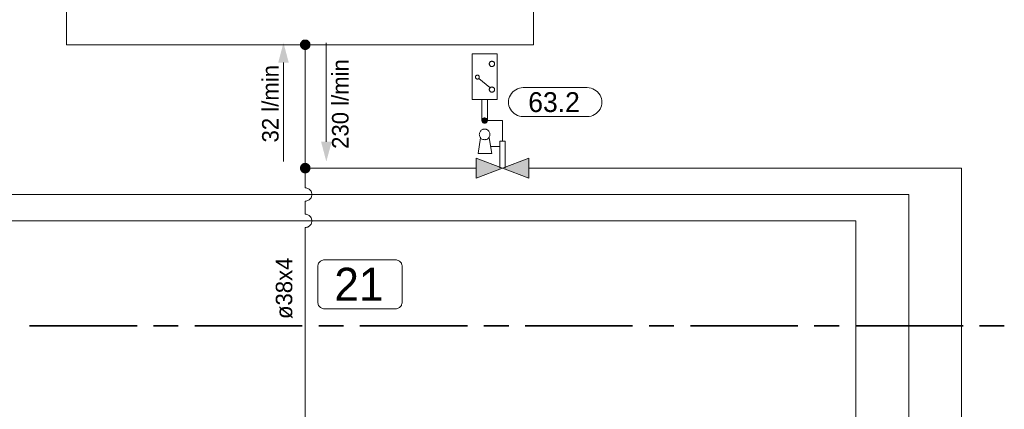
# Model space of a CAD drawing. Header units: millimetres. Extents: x 0 to 138, y 0 to 47.
# Tile 110 of 165: x 31.19 to 35.89, y 31.97 to 33.82. Entities that reach past the tile are written whole.
import ezdxf

# ---------------------------------------------------------------- set-up
doc = ezdxf.new("R2010")
doc.units = ezdxf.units.MM
for name, color, linetype in [('PDF_Geomertry', 7, 'Continuous'), ('PDF_Solid Fills', 7, 'Continuous'), ('PDF_Text', 7, 'Continuous')]:
    doc.layers.add(name, color=color, linetype=linetype)
doc.styles.add('PDF Arial', font='txt')

msp = doc.modelspace()

# ---------------------------------------------------------------- hatches: boundary and pattern name
at = {"layer": 'PDF_Solid Fills', "transparency": 33554559}
for points in [[(32.5543, 33.7013), (32.5293, 33.7049), (32.5299, 33.7082)], [(32.5543, 33.7013), (32.5293, 33.7013), (32.5293, 33.7049)], [(32.5543, 33.7013), (32.5293, 33.6985), (32.5293, 33.7013)], [(32.5543, 33.7013), (32.5299, 33.6951), (32.5293, 33.6985)], [(32.5543, 33.7013), (32.5299, 33.7082), (32.5313, 33.711)], [(32.5543, 33.7013), (32.5313, 33.6915), (32.5299, 33.6951)], [(32.5543, 33.7013), (32.5313, 33.711), (32.5326, 33.7138)], [(32.5543, 33.7013), (32.5326, 33.6887), (32.5313, 33.6915)], [(32.5543, 33.7013), (32.5326, 33.7138), (32.5349, 33.7165)], [(32.5543, 33.7013), (32.5349, 33.686), (32.5326, 33.6887)], [(32.5543, 33.7013), (32.5349, 33.7165), (32.5368, 33.7193)], [(32.5543, 33.7013), (32.5368, 33.684), (32.5349, 33.686)], [(32.5543, 33.7013), (32.5368, 33.7193), (32.539, 33.7215)], [(32.5543, 33.7013), (32.539, 33.6818), (32.5368, 33.684)], [(32.5543, 33.7013), (32.539, 33.7215), (32.5418, 33.7235)], [(32.5543, 33.7013), (32.5418, 33.6799), (32.539, 33.6818)], [(32.5543, 33.7013), (32.5418, 33.7235), (32.5446, 33.7249)], [(32.5543, 33.7013), (32.5446, 33.6785), (32.5418, 33.6799)], [(32.5543, 33.7013), (32.5446, 33.7249), (32.5479, 33.7257)], [(32.5543, 33.7013), (32.5479, 33.6771), (32.5446, 33.6785)], [(32.5543, 33.7013), (32.5479, 33.7257), (32.5515, 33.7263)], [(32.5543, 33.7013), (32.5515, 33.6763), (32.5479, 33.6771)], [(32.5543, 33.7013), (32.5515, 33.7263), (32.5543, 33.7263)], [(32.5543, 33.7013), (32.5543, 33.6763), (32.5515, 33.6763)], [(32.5543, 33.7013), (32.5576, 33.7263), (32.5612, 33.7257)], [(32.5543, 33.7013), (32.5543, 33.7263), (32.5576, 33.7263)], [(32.5543, 33.7013), (32.5612, 33.7257), (32.564, 33.7249)], [(32.5543, 33.7013), (32.564, 33.7249), (32.5668, 33.7235)], [(32.5543, 33.7013), (32.5668, 33.7235), (32.5696, 33.7215)], [(32.5543, 33.7013), (32.5696, 33.7215), (32.5724, 33.7193)], [(32.5543, 33.7013), (32.5724, 33.7193), (32.5743, 33.7165)], [(32.5543, 33.7013), (32.5743, 33.7165), (32.5765, 33.7138)], [(32.5543, 33.7013), (32.5765, 33.7138), (32.5779, 33.711)], [(32.5543, 33.7013), (32.5779, 33.711), (32.5785, 33.7082)], [(32.5543, 33.7013), (32.5785, 33.7082), (32.5793, 33.7049)], [(32.5543, 33.7013), (32.5793, 33.7049), (32.5799, 33.7013)], [(32.5543, 33.7013), (32.5576, 33.6763), (32.5543, 33.6763)], [(32.5543, 33.7013), (32.5612, 33.6771), (32.5576, 33.6763)], [(32.5543, 33.7013), (32.564, 33.6785), (32.5612, 33.6771)], [(32.5543, 33.7013), (32.5668, 33.6799), (32.564, 33.6785)], [(32.5543, 33.7013), (32.5696, 33.6818), (32.5668, 33.6799)], [(32.5543, 33.7013), (32.5724, 33.684), (32.5696, 33.6818)], [(32.5543, 33.7013), (32.5743, 33.686), (32.5724, 33.684)], [(32.5543, 33.7013), (32.5765, 33.6887), (32.5743, 33.686)], [(32.5543, 33.7013), (32.5779, 33.6915), (32.5765, 33.6887)], [(32.5543, 33.7013), (32.5785, 33.6951), (32.5779, 33.6915)], [(32.5543, 33.7013), (32.5793, 33.6985), (32.5785, 33.6951)], [(32.5543, 33.7013), (32.5799, 33.7013), (32.5793, 33.6985)], [(33.4099, 33.3401), (33.3965, 33.3401), (33.3974, 33.3415)], [(33.4099, 33.3401), (33.3974, 33.3382), (33.3965, 33.3401)], [(33.4099, 33.3401), (33.3974, 33.3429), (33.3979, 33.3451)], [(33.4099, 33.3401), (33.3974, 33.3415), (33.3974, 33.3429)], [(33.4099, 33.3401), (33.3974, 33.3368), (33.3974, 33.3382)], [(33.4099, 33.3401), (33.3979, 33.3354), (33.3974, 33.3368)], [(33.4099, 33.3401), (33.3979, 33.3451), (33.3988, 33.3465)], [(33.4099, 33.3401), (33.3988, 33.334), (33.3979, 33.3354)], [(33.4099, 33.3401), (33.3988, 33.3465), (33.3993, 33.3479)], [(33.4099, 33.3401), (33.3993, 33.3326), (33.3988, 33.334)], [(33.4099, 33.3401), (33.3993, 33.3479), (33.4007, 33.3493)], [(33.4099, 33.3401), (33.4007, 33.3313), (33.3993, 33.3326)], [(33.4099, 33.3401), (33.4007, 33.3493), (33.4021, 33.3499)], [(33.4099, 33.3401), (33.4021, 33.3299), (33.4007, 33.3313)], [(33.4099, 33.3401), (33.4021, 33.3499), (33.4029, 33.3507)], [(33.4099, 33.3401), (33.4029, 33.329), (33.4021, 33.3299)], [(33.4099, 33.3401), (33.4029, 33.3507), (33.4049, 33.3513)], [(33.4099, 33.3401), (33.4049, 33.3285), (33.4029, 33.329)], [(33.4099, 33.3401), (33.4049, 33.3513), (33.4063, 33.3521)], [(33.4099, 33.3401), (33.4063, 33.3276), (33.4049, 33.3285)], [(33.4099, 33.3401), (33.4063, 33.3521), (33.4076, 33.3526)], [(33.4099, 33.3401), (33.4076, 33.3276), (33.4063, 33.3276)], [(33.4099, 33.3401), (33.4076, 33.3526), (33.4099, 33.3526)], [(33.4099, 33.3401), (33.4099, 33.3276), (33.4076, 33.3276)], [(33.4099, 33.3401), (33.4113, 33.3526), (33.4126, 33.3521)], [(33.4099, 33.3401), (33.4099, 33.3526), (33.4113, 33.3526)], [(33.4099, 33.3401), (33.4126, 33.3521), (33.414, 33.3513)], [(33.4099, 33.3401), (33.414, 33.3513), (33.416, 33.3507)], [(33.4099, 33.3401), (33.416, 33.3507), (33.4174, 33.3499)], [(33.4099, 33.3401), (33.4174, 33.3499), (33.4182, 33.3493)], [(33.4099, 33.3401), (33.4182, 33.3493), (33.4196, 33.3479)], [(33.4099, 33.3401), (33.4196, 33.3479), (33.4201, 33.3465)], [(33.4099, 33.3401), (33.4201, 33.3465), (33.421, 33.3451)], [(33.4099, 33.3401), (33.421, 33.3451), (33.4215, 33.3429)], [(33.4099, 33.3401), (33.4215, 33.3429), (33.4215, 33.3415)], [(33.4099, 33.3401), (33.4215, 33.3415), (33.4224, 33.3401)], [(33.4099, 33.3401), (33.4113, 33.3276), (33.4099, 33.3276)], [(33.4099, 33.3401), (33.4126, 33.3276), (33.4113, 33.3276)], [(33.4099, 33.3401), (33.414, 33.3285), (33.4126, 33.3276)], [(33.4099, 33.3401), (33.416, 33.329), (33.414, 33.3285)], [(33.4099, 33.3401), (33.4174, 33.3299), (33.416, 33.329)], [(33.4099, 33.3401), (33.4182, 33.3313), (33.4174, 33.3299)], [(33.4099, 33.3401), (33.4196, 33.3326), (33.4182, 33.3313)], [(33.4099, 33.3401), (33.4201, 33.334), (33.4196, 33.3326)], [(33.4099, 33.3401), (33.421, 33.3354), (33.4201, 33.334)], [(33.4099, 33.3401), (33.4215, 33.3368), (33.421, 33.3354)], [(33.4099, 33.3401), (33.4215, 33.3382), (33.4215, 33.3368)], [(33.4099, 33.3401), (33.4224, 33.3401), (33.4215, 33.3382)], [(32.5543, 33.1138), (32.5349, 33.129), (32.5368, 33.1313)], [(32.5543, 33.1138), (32.5368, 33.1313), (32.539, 33.134)], [(32.5543, 33.1138), (32.539, 33.134), (32.5418, 33.1354)], [(32.5543, 33.1138), (32.5418, 33.1354), (32.5446, 33.1368)], [(32.5543, 33.1138), (32.5446, 33.1368), (32.5479, 33.1382)], [(32.5543, 33.1138), (32.5479, 33.1382), (32.5515, 33.1388)], [(32.5543, 33.1138), (32.5515, 33.1388), (32.5543, 33.1388)], [(32.5543, 33.1138), (32.5576, 33.1388), (32.5612, 33.1382)], [(32.5543, 33.1138), (32.5543, 33.1388), (32.5576, 33.1388)], [(32.5543, 33.1138), (32.5612, 33.1382), (32.564, 33.1368)], [(32.5543, 33.1138), (32.564, 33.1368), (32.5668, 33.1354)], [(32.5543, 33.1138), (32.5668, 33.1354), (32.5696, 33.134)], [(32.5543, 33.1138), (32.5696, 33.134), (32.5724, 33.1313)], [(32.5543, 33.1138), (32.5724, 33.1313), (32.5743, 33.129)], [(32.5543, 33.1138), (32.5293, 33.1174), (32.5299, 33.1201)], [(32.5543, 33.1138), (32.5293, 33.1138), (32.5293, 33.1174)], [(32.5543, 33.1138), (32.5293, 33.1104), (32.5293, 33.1138)], [(32.5543, 33.1138), (32.5299, 33.1068), (32.5293, 33.1104)], [(32.5543, 33.1138), (32.5299, 33.1201), (32.5313, 33.1235)], [(32.5543, 33.1138), (32.5313, 33.104), (32.5299, 33.1068)], [(32.5543, 33.1138), (32.5313, 33.1235), (32.5326, 33.1263)], [(32.5543, 33.1138), (32.5326, 33.1013), (32.5313, 33.104)], [(32.5543, 33.1138), (32.5326, 33.1263), (32.5349, 33.129)], [(32.5543, 33.1138), (32.5349, 33.0985), (32.5326, 33.1013)], [(32.5543, 33.1138), (32.5368, 33.0957), (32.5349, 33.0985)], [(32.5543, 33.1138), (32.539, 33.0937), (32.5368, 33.0957)], [(32.5543, 33.1138), (32.5418, 33.0915), (32.539, 33.0937)], [(32.5543, 33.1138), (32.5446, 33.0901), (32.5418, 33.0915)], [(32.5543, 33.1138), (32.5479, 33.0896), (32.5446, 33.0901)], [(32.5543, 33.1138), (32.5515, 33.0888), (32.5479, 33.0896)], [(32.5543, 33.1138), (32.5543, 33.0888), (32.5515, 33.0888)], [(32.5543, 33.1138), (32.5743, 33.129), (32.5765, 33.1263)], [(32.5543, 33.1138), (32.5765, 33.1263), (32.5779, 33.1235)], [(32.5543, 33.1138), (32.5779, 33.1235), (32.5785, 33.1201)], [(32.5543, 33.1138), (32.5785, 33.1201), (32.5793, 33.1174)], [(32.5543, 33.1138), (32.5793, 33.1174), (32.5799, 33.1138)], [(32.5543, 33.1138), (32.5576, 33.0888), (32.5543, 33.0888)], [(32.5543, 33.1138), (32.5612, 33.0896), (32.5576, 33.0888)], [(32.5543, 33.1138), (32.564, 33.0901), (32.5612, 33.0896)], [(32.5543, 33.1138), (32.5668, 33.0915), (32.564, 33.0901)], [(32.5543, 33.1138), (32.5696, 33.0937), (32.5668, 33.0915)], [(32.5543, 33.1138), (32.5724, 33.0957), (32.5696, 33.0937)], [(32.5543, 33.1138), (32.5743, 33.0985), (32.5724, 33.0957)], [(32.5543, 33.1138), (32.5765, 33.1013), (32.5743, 33.0985)], [(32.5543, 33.1138), (32.5779, 33.104), (32.5765, 33.1013)], [(32.5543, 33.1138), (32.5785, 33.1068), (32.5779, 33.104)], [(32.5543, 33.1138), (32.5793, 33.1104), (32.5785, 33.1068)], [(32.5543, 33.1138), (32.5799, 33.1138), (32.5793, 33.1104)]]:
    msp.add_hatch(color=256, dxfattribs=at).paths.add_polyline_path(points)

# ---------------------------------------------------------------- linework, layer by layer
at = {"layer": 'PDF_Geomertry', "lineweight": 15}
for points in [[(31.4168, 33.8679), (31.4168, 33.7013), (32.5543, 33.7013), (33.6418, 33.7013), (33.6418, 33.8679)], [(33.3688, 33.1138), (32.5543, 33.1138), (32.5543, 33.7013)], [(32.6549, 33.711), (32.6549, 33.2396)], [(32.4507, 33.1451), (32.4507, 33.6165)], [(33.4349, 33.4971), (33.3813, 33.541)], [(33.3965, 33.441), (33.3965, 33.3401)], [(33.4224, 33.3401), (33.4224, 33.441)], [(33.4099, 33.3401), (33.4946, 33.3401), (33.4946, 33.2424)], [(33.3904, 33.2582), (33.3779, 33.1826), (33.4438, 33.1826), (33.4313, 33.2582)], [(33.4821, 33.1138), (33.4821, 33.2424), (33.5071, 33.2424), (33.5071, 33.1138)], [(33.4376, 33.2174), (33.4821, 33.2174)], [(32.5543, 33.0193), (32.5543, 33.1138)], [(35.6821, 30.5138), (35.6821, 33.1138), (33.6201, 33.1138)], [(32.5543, 32.8937), (32.5543, 32.9568), (32.5585, 32.9568), (32.5626, 32.9576), (32.5668, 32.959), (32.5701, 32.961), (32.5737, 32.9632), (32.5765, 32.966), (32.5793, 32.9687), (32.5821, 32.9721), (32.5835, 32.9757), (32.5849, 32.9799), (32.5854, 32.984), (32.5863, 32.9882), (32.5854, 32.9924), (32.5849, 32.9957), (32.5835, 32.9999), (32.5821, 33.0035), (32.5793, 33.0068), (32.5765, 33.0104), (32.5737, 33.0132), (32.5701, 33.0151), (32.5668, 33.0174), (32.5626, 33.0179), (32.5585, 33.0193), (32.5543, 33.0193), (32.5585, 33.0193), (32.5626, 33.0179), (32.5668, 33.0174), (32.5701, 33.0151), (32.5737, 33.0132), (32.5765, 33.0104), (32.5793, 33.0068), (32.5821, 33.0035), (32.5835, 32.9999), (32.5849, 32.9957), (32.5854, 32.9924), (32.5863, 32.9882), (32.5854, 32.984), (32.5849, 32.9799), (32.5835, 32.9757), (32.5821, 32.9721), (32.5793, 32.9687), (32.5765, 32.966), (32.5737, 32.9632), (32.5701, 32.961), (32.5668, 32.959), (32.5626, 32.9576), (32.5585, 32.9568), (32.5543, 32.9568)], [(35.4307, 30.5138), (35.4307, 32.9882), (30.7279, 32.9882)], [(27.2076, 32.8624), (35.1793, 32.8624), (35.1793, 30.5138)], [(32.5543, 31.5424), (32.5543, 32.8304), (32.5585, 32.8313), (32.5626, 32.8318), (32.5668, 32.8332), (32.5701, 32.8354), (32.5737, 32.8374), (32.5765, 32.8401), (32.5793, 32.8429), (32.5821, 32.8465), (32.5835, 32.8499), (32.5849, 32.854), (32.5854, 32.8582), (32.5863, 32.8624), (32.5854, 32.8665), (32.5849, 32.8701), (32.5835, 32.8743), (32.5821, 32.8776), (32.5793, 32.8813), (32.5765, 32.8846), (32.5737, 32.8874), (32.5701, 32.8896), (32.5668, 32.8915), (32.5626, 32.8924), (32.5585, 32.8937), (32.5543, 32.8937), (32.5585, 32.8937), (32.5626, 32.8924), (32.5668, 32.8915), (32.5701, 32.8896), (32.5737, 32.8874), (32.5765, 32.8846), (32.5793, 32.8813), (32.5821, 32.8776), (32.5835, 32.8743), (32.5849, 32.8701), (32.5854, 32.8665), (32.5863, 32.8624), (32.5854, 32.8582), (32.5849, 32.854), (32.5835, 32.8499), (32.5821, 32.8465), (32.5793, 32.8429), (32.5765, 32.8401), (32.5737, 32.8374), (32.5701, 32.8354), (32.5668, 32.8332), (32.5626, 32.8318), (32.5585, 32.8313), (32.5543, 32.8304)]]:
    msp.add_lwpolyline(points, dxfattribs=at)
at = {"layer": 'PDF_Geomertry', "lineweight": 0}
for points in [[(32.5418, 33.7013), (32.5418, 33.6999), (32.5424, 33.6985), (32.5432, 33.6965), (32.5437, 33.6951), (32.5446, 33.6938), (32.546, 33.6924), (32.5465, 33.6915), (32.5479, 33.691), (32.5493, 33.6901), (32.5515, 33.6896), (32.5529, 33.6887), (32.5543, 33.6887), (32.5563, 33.6887), (32.5576, 33.6896), (32.559, 33.6901), (32.5604, 33.691), (32.5618, 33.6915), (32.5632, 33.6924), (32.5646, 33.6938), (32.5654, 33.6951), (32.566, 33.6965), (32.5668, 33.6985), (32.5668, 33.6999), (32.5668, 33.7013), (32.5668, 33.7035), (32.5668, 33.7049), (32.566, 33.7063), (32.5654, 33.7076), (32.5646, 33.709), (32.5632, 33.7104), (32.5618, 33.7118), (32.5604, 33.7124), (32.559, 33.7132), (32.5576, 33.7138), (32.5563, 33.7138), (32.5543, 33.7138), (32.5529, 33.7138), (32.5515, 33.7138), (32.5493, 33.7132), (32.5479, 33.7124), (32.5465, 33.7118), (32.546, 33.7104), (32.5446, 33.709), (32.5437, 33.7076), (32.5432, 33.7063), (32.5424, 33.7049), (32.5418, 33.7035), (32.5418, 33.7013)], [(33.4029, 33.3401), (33.4035, 33.3396), (33.4035, 33.3382), (33.4035, 33.3374), (33.4043, 33.3368), (33.4043, 33.336), (33.4049, 33.3354), (33.4057, 33.3354), (33.4063, 33.3346), (33.4071, 33.334), (33.4076, 33.334), (33.4085, 33.334), (33.4099, 33.334), (33.4104, 33.334), (33.4113, 33.334), (33.4118, 33.334), (33.4126, 33.3346), (33.4132, 33.3354), (33.414, 33.3354), (33.4146, 33.336), (33.4146, 33.3368), (33.4154, 33.3374), (33.4154, 33.3382), (33.416, 33.3396), (33.416, 33.3401), (33.416, 33.341), (33.4154, 33.3415), (33.4154, 33.3424), (33.4146, 33.3429), (33.4146, 33.3437), (33.414, 33.3443), (33.4132, 33.3451), (33.4126, 33.3457), (33.4118, 33.3457), (33.4113, 33.3457), (33.4104, 33.3465), (33.4099, 33.3465), (33.4085, 33.3465), (33.4076, 33.3457), (33.4071, 33.3457), (33.4063, 33.3457), (33.4057, 33.3451), (33.4049, 33.3443), (33.4043, 33.3437), (33.4043, 33.3429), (33.4035, 33.3424), (33.4035, 33.3415), (33.4035, 33.341), (33.4029, 33.3401)], [(32.5418, 33.1138), (32.5418, 33.1118), (32.5424, 33.1104), (32.5432, 33.109), (32.5437, 33.1076), (32.5446, 33.1063), (32.546, 33.1049), (32.5465, 33.1035), (32.5479, 33.1026), (32.5493, 33.1021), (32.5515, 33.1013), (32.5529, 33.1013), (32.5543, 33.1013), (32.5563, 33.1013), (32.5576, 33.1013), (32.559, 33.1021), (32.5604, 33.1026), (32.5618, 33.1035), (32.5632, 33.1049), (32.5646, 33.1063), (32.5654, 33.1076), (32.566, 33.109), (32.5668, 33.1104), (32.5668, 33.1118), (32.5668, 33.1138), (32.5668, 33.1151), (32.5668, 33.1174), (32.566, 33.1187), (32.5654, 33.1201), (32.5646, 33.1215), (32.5632, 33.1229), (32.5618, 33.1235), (32.5604, 33.1249), (32.559, 33.1257), (32.5576, 33.1257), (32.5563, 33.1263), (32.5543, 33.1263), (32.5529, 33.1263), (32.5515, 33.1257), (32.5493, 33.1257), (32.5479, 33.1249), (32.5465, 33.1235), (32.546, 33.1229), (32.5446, 33.1215), (32.5437, 33.1201), (32.5432, 33.1187), (32.5424, 33.1174), (32.5418, 33.1151), (32.5418, 33.1138)]]:
    msp.add_lwpolyline(points, close=True, dxfattribs=at)
at = {"layer": 'PDF_Geomertry', "lineweight": 15}
for points in [[(33.3501, 33.441), (33.4696, 33.441), (33.4696, 33.6576), (33.3501, 33.6576), (33.3501, 33.441)], [(33.4563, 33.6104), (33.4563, 33.6118), (33.4563, 33.6138), (33.4557, 33.6151), (33.4549, 33.6165), (33.4543, 33.6179), (33.4529, 33.6193), (33.4515, 33.6201), (33.4501, 33.6215), (33.4487, 33.6221), (33.4474, 33.6221), (33.446, 33.6229), (33.4438, 33.6229), (33.4424, 33.6229), (33.441, 33.6221), (33.439, 33.6221), (33.4376, 33.6215), (33.4362, 33.6201), (33.4354, 33.6193), (33.434, 33.6179), (33.4335, 33.6165), (33.4326, 33.6151), (33.4321, 33.6138), (33.4313, 33.6118), (33.4313, 33.6104), (33.4313, 33.609), (33.4321, 33.6068), (33.4326, 33.6054), (33.4335, 33.604), (33.434, 33.6026), (33.4354, 33.6013), (33.4362, 33.6007), (33.4376, 33.5993), (33.439, 33.5985), (33.441, 33.5985), (33.4424, 33.5979), (33.4438, 33.5979), (33.446, 33.5979), (33.4474, 33.5985), (33.4487, 33.5985), (33.4501, 33.5993), (33.4515, 33.6007), (33.4529, 33.6013), (33.4543, 33.6026), (33.4549, 33.604), (33.4557, 33.6054), (33.4563, 33.6068), (33.4563, 33.609), (33.4563, 33.6104)], [(33.384, 33.5471), (33.384, 33.5485), (33.384, 33.5499), (33.3835, 33.5513), (33.3835, 33.5521), (33.3826, 33.5535), (33.3813, 33.554), (33.3807, 33.5549), (33.3799, 33.5554), (33.3785, 33.5563), (33.3771, 33.5568), (33.3765, 33.5568), (33.3751, 33.5568), (33.3737, 33.5568), (33.3724, 33.5568), (33.3715, 33.5563), (33.3701, 33.5554), (33.3688, 33.5549), (33.3682, 33.554), (33.3674, 33.5535), (33.3668, 33.5521), (33.366, 33.5513), (33.366, 33.5499), (33.3654, 33.5485), (33.3654, 33.5471), (33.3654, 33.5465), (33.366, 33.5451), (33.366, 33.5438), (33.3668, 33.5429), (33.3674, 33.5415), (33.3682, 33.541), (33.3688, 33.5401), (33.3701, 33.5396), (33.3715, 33.5388), (33.3724, 33.5382), (33.3737, 33.5382), (33.3751, 33.5382), (33.3765, 33.5382), (33.3771, 33.5382), (33.3785, 33.5388), (33.3799, 33.5396), (33.3807, 33.5401), (33.3813, 33.541), (33.3826, 33.5415), (33.3835, 33.5429), (33.3835, 33.5438), (33.384, 33.5451), (33.384, 33.5465), (33.384, 33.5471)], [(33.4563, 33.4874), (33.4563, 33.4896), (33.4563, 33.491), (33.4557, 33.4924), (33.4549, 33.4943), (33.4543, 33.4951), (33.4529, 33.4965), (33.4515, 33.4979), (33.4501, 33.4985), (33.4487, 33.4993), (33.4474, 33.4999), (33.446, 33.4999), (33.4438, 33.5007), (33.4424, 33.4999), (33.441, 33.4999), (33.439, 33.4993), (33.4376, 33.4985), (33.4362, 33.4979), (33.4354, 33.4965), (33.434, 33.4951), (33.4335, 33.4943), (33.4326, 33.4924), (33.4321, 33.491), (33.4313, 33.4896), (33.4313, 33.4874), (33.4313, 33.486), (33.4321, 33.4846), (33.4326, 33.4832), (33.4335, 33.4813), (33.434, 33.4799), (33.4354, 33.479), (33.4362, 33.4776), (33.4376, 33.4771), (33.439, 33.4763), (33.441, 33.4757), (33.4424, 33.4757), (33.4438, 33.4749), (33.446, 33.4757), (33.4474, 33.4757), (33.4487, 33.4763), (33.4501, 33.4771), (33.4515, 33.4776), (33.4529, 33.479), (33.4543, 33.4799), (33.4549, 33.4813), (33.4557, 33.4832), (33.4563, 33.4846), (33.4563, 33.486), (33.4563, 33.4874)], [(33.8979, 33.4971), (33.9076, 33.4965), (33.9168, 33.4951), (33.9251, 33.4915), (33.9335, 33.4874), (33.941, 33.4826), (33.9479, 33.4763), (33.9543, 33.4693), (33.9599, 33.4618), (33.9632, 33.4535), (33.9668, 33.4451), (33.9682, 33.436), (33.9688, 33.4263), (33.9688, 33.4299), (33.9682, 33.4201), (33.9668, 33.411), (33.9632, 33.4026), (33.9599, 33.3943), (33.9543, 33.3868), (33.9479, 33.3799), (33.941, 33.3735), (33.9335, 33.3687), (33.9251, 33.3646), (33.9168, 33.361), (33.9076, 33.3596), (33.8979, 33.359), (33.5932, 33.359), (33.584, 33.3596), (33.5751, 33.361), (33.566, 33.3646), (33.5576, 33.3687), (33.5501, 33.3735), (33.5432, 33.3799), (33.5376, 33.3868), (33.5321, 33.3943), (33.5279, 33.4026), (33.5251, 33.411), (33.5229, 33.4201), (33.5224, 33.4299), (33.5224, 33.4263), (33.5229, 33.436), (33.5251, 33.4451), (33.5279, 33.4535), (33.5321, 33.4618), (33.5376, 33.4693), (33.5432, 33.4763), (33.5501, 33.4826), (33.5576, 33.4874), (33.566, 33.4915), (33.5751, 33.4951), (33.584, 33.4965), (33.5932, 33.4971), (33.8979, 33.4971)], [(33.4224, 33.3401), (33.4215, 33.3415), (33.4215, 33.3429), (33.421, 33.3451), (33.4201, 33.3465), (33.4196, 33.3479), (33.4182, 33.3493), (33.4174, 33.3499), (33.416, 33.3507), (33.414, 33.3513), (33.4126, 33.3521), (33.4113, 33.3526), (33.4099, 33.3526), (33.4076, 33.3526), (33.4063, 33.3521), (33.4049, 33.3513), (33.4029, 33.3507), (33.4021, 33.3499), (33.4007, 33.3493), (33.3993, 33.3479), (33.3988, 33.3465), (33.3979, 33.3451), (33.3974, 33.3429), (33.3974, 33.3415), (33.3965, 33.3401), (33.3974, 33.3382), (33.3974, 33.3368), (33.3979, 33.3354), (33.3988, 33.334), (33.3993, 33.3326), (33.4007, 33.3313), (33.4021, 33.3299), (33.4029, 33.329), (33.4049, 33.3285), (33.4063, 33.3276), (33.4076, 33.3276), (33.4099, 33.3276), (33.4113, 33.3276), (33.4126, 33.3276), (33.414, 33.3285), (33.416, 33.329), (33.4174, 33.3299), (33.4182, 33.3313), (33.4196, 33.3326), (33.4201, 33.334), (33.421, 33.3354), (33.4215, 33.3368), (33.4215, 33.3382), (33.4224, 33.3401)], [(33.4349, 33.2743), (33.434, 33.2771), (33.434, 33.2804), (33.4326, 33.284), (33.4313, 33.2868), (33.4293, 33.2896), (33.4271, 33.2915), (33.4251, 33.2938), (33.4224, 33.2957), (33.4187, 33.2971), (33.416, 33.2985), (33.4126, 33.2993), (33.4099, 33.2993), (33.4063, 33.2993), (33.4029, 33.2985), (33.4001, 33.2971), (33.3965, 33.2957), (33.3937, 33.2938), (33.3918, 33.2915), (33.3896, 33.2896), (33.3876, 33.2868), (33.3863, 33.284), (33.3854, 33.2804), (33.3849, 33.2771), (33.384, 33.2743), (33.3849, 33.2707), (33.3854, 33.2674), (33.3863, 33.2646), (33.3876, 33.2618), (33.3896, 33.259), (33.3918, 33.2563), (33.3937, 33.254), (33.3965, 33.2521), (33.4001, 33.2507), (33.4029, 33.2499), (33.4063, 33.2493), (33.4099, 33.2485), (33.4126, 33.2493), (33.416, 33.2499), (33.4187, 33.2507), (33.4224, 33.2521), (33.4251, 33.254), (33.4271, 33.2563), (33.4293, 33.259), (33.4313, 33.2618), (33.4326, 33.2646), (33.434, 33.2674), (33.434, 33.2707), (33.4349, 33.2743)], [(33.3688, 33.161), (33.6201, 33.0665), (33.6201, 33.161), (33.3688, 33.0665), (33.3688, 33.161)]]:
    msp.add_lwpolyline(points, close=True, dxfattribs=at)
at = {"layer": 'PDF_Geomertry', "lineweight": 9}
msp.add_lwpolyline([(32.9849, 32.6771), (32.989, 32.6763), (32.9932, 32.6757), (32.9974, 32.6743), (33.0007, 32.6729), (33.0043, 32.6701), (33.0071, 32.6674), (33.0099, 32.6646), (33.0126, 32.661), (33.014, 32.6576), (33.0154, 32.6535), (33.016, 32.6493), (33.0168, 32.6451), (33.0168, 32.4757), (33.016, 32.4715), (33.0154, 32.4674), (33.014, 32.4638), (33.0126, 32.4596), (33.0099, 32.4563), (33.0071, 32.4535), (33.0043, 32.4507), (33.0007, 32.4485), (32.9974, 32.4465), (32.9932, 32.4451), (32.989, 32.4443), (32.9849, 32.4443), (32.646, 32.4443), (32.6418, 32.4443), (32.6376, 32.4451), (32.6335, 32.4465), (32.6299, 32.4485), (32.6265, 32.4507), (32.6237, 32.4535), (32.621, 32.4563), (32.6182, 32.4596), (32.6168, 32.4638), (32.6154, 32.4674), (32.6146, 32.4715), (32.614, 32.4757), (32.614, 32.6451), (32.6146, 32.6493), (32.6154, 32.6535), (32.6168, 32.6576), (32.6182, 32.661), (32.621, 32.6646), (32.6237, 32.6674), (32.6265, 32.6701), (32.6299, 32.6729), (32.6335, 32.6743), (32.6376, 32.6757), (32.6418, 32.6763), (32.646, 32.6771), (32.9849, 32.6771)], close=True, dxfattribs=at)
at = {"layer": 'PDF_Geomertry', "lineweight": 35}
for points in [[(31.241, 32.3624), (31.7529, 32.3624)], [(31.8313, 32.3624), (31.9493, 32.3624)], [(32.0279, 32.3624), (32.5396, 32.3624)], [(32.6188, 32.3624), (32.7368, 32.3624)], [(32.8154, 32.3624), (33.3271, 32.3624)], [(33.4063, 32.3624), (33.5243, 32.3624)], [(33.6029, 32.3624), (34.1146, 32.3624)], [(34.1932, 32.3624), (34.3112, 32.3624)], [(34.3904, 32.3624), (34.9021, 32.3624)], [(34.9807, 32.3624), (35.0987, 32.3624)], [(35.1779, 32.3624), (35.6896, 32.3624)], [(35.7682, 32.3624), (35.8863, 32.3624)]]:
    msp.add_lwpolyline(points, dxfattribs=at)
at = {"layer": 'PDF_Solid Fills', "transparency": 33554559}
for points in [[(32.4257, 33.6165), (32.4757, 33.6165), (32.4257, 33.6165), (32.4507, 33.711)], [(32.6807, 33.2396), (32.6299, 33.2396), (32.6807, 33.2396), (32.6549, 33.1451)], [(33.3688, 33.0665), (33.3688, 33.161), (33.3688, 33.0665), (33.4946, 33.1138)], [(33.4946, 33.1138), (33.6201, 33.161), (33.4946, 33.1138), (33.6201, 33.0665)]]:
    msp.add_solid(points, dxfattribs=at)

# ---------------------------------------------------------------- texts
at = {"layer": 'PDF_Text', "char_height": 0.07874, "attachment_point": 7, "rotation": 90, "style": 'PDF Arial'}
for s, insert in [('230 l/min', (32.7618, 33.2054)), ('32 l/min', (32.4285, 33.236)), ('ø38x4', (32.4947, 32.3951))]:
    msp.add_mtext(s, dxfattribs=dict(at, insert=insert))
at = {"layer": 'PDF_Text', "attachment_point": 7, "style": 'PDF Arial'}
for s, insert, char_height in [('63.2', (33.6174, 33.3796), 0.09445), ('21', (32.6932, 32.4818), 0.15728)]:
    msp.add_mtext(s, dxfattribs=dict(at, insert=insert, char_height=char_height))

doc.saveas('drawing.dxf')
